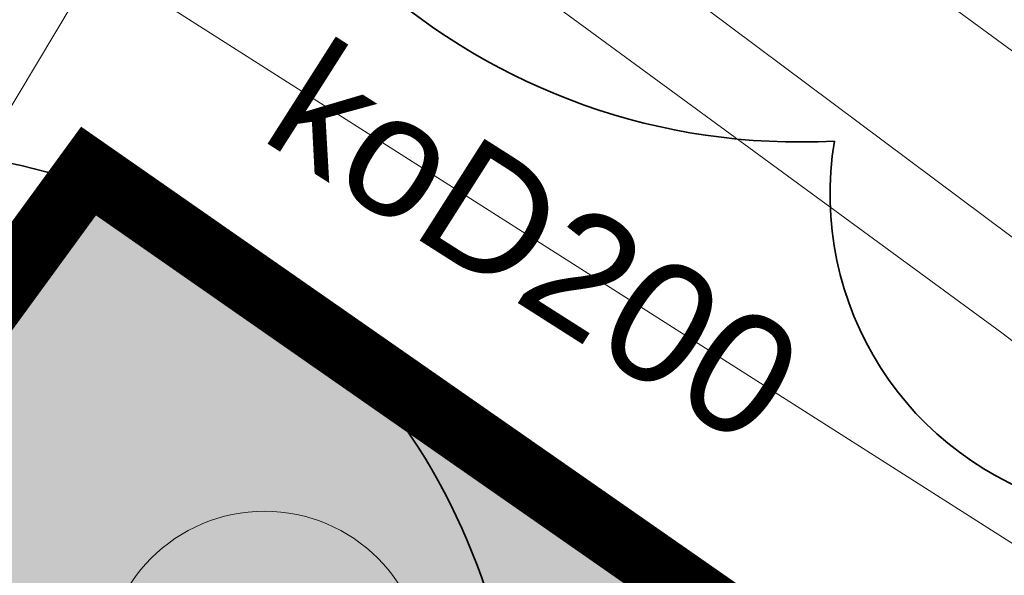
# Model space of a CAD drawing. Extents: x 5477758 to 5478338, y 5918274 to 5918502.
# Tile 51 of 155: x 5477902.56 to 5477908.68, y 5918359.26 to 5918362.71. Entities that reach past the tile are written whole.
import ezdxf
from ezdxf.enums import TextEntityAlignment as Align

# ---------------------------------------------------------------- set-up
doc = ezdxf.new("R2010")
doc.units = 0
doc.linetypes.add('budynki akt$0$DASHED', pattern=[19.05, 12.7, -6.35])
for name, color, linetype, lineweight in [('0_opis zabawek', 7, 'CONTINUOUS', 18), ('0_PROJEKTOWANA ZIELEŃ NISKA-TRAWA', 63, 'CONTINUOUS', 0), ('A_GRANICA OPRACOWANIA', 7, 'CONTINUOUS', 0), ('GULCPR', 212, 'CONTINUOUS', 18), ('GULKPR', 36, 'CONTINUOUS', 18), ('GULKPR_O', 36, 'CONTINUOUS', 18), ('GULTPR', 30, 'CONTINUOUS', 18), ('ZZ_korona', 94, 'CONTINUOUS', 35)]:
    doc.layers.add(name, color=color, linetype=linetype, lineweight=lineweight)
doc.styles.add('GEO-INFO', font='arial.ttf')

msp = doc.modelspace()

# ---------------------------------------------------------------- hatches: boundary and pattern name
at = {"layer": '0_PROJEKTOWANA ZIELEŃ NISKA-TRAWA'}
msp.add_hatch(color=256, dxfattribs=at).paths.add_polyline_path([(5477902.9843, 5918361.7736), (5477916.9003, 5918352.0762), (5477917.5637, 5918351.6139), (5477920.3301, 5918349.6861), (5477925.0083, 5918346.4261), (5477927.6365, 5918344.5946), (5477927.2243, 5918344.0011), (5477929.6133, 5918342.3421), (5477930.3533, 5918341.8282), (5477931.8397, 5918340.796), (5477932.3596, 5918340.435), (5477932.0517, 5918338.7296), (5477931.7792, 5918337.3024), (5477931.2033, 5918334.286), (5477930.4678, 5918330.0813), (5477929.3619, 5918324.0708), (5477927.9042, 5918321.6905), (5477892.0048, 5918346.7237)])

# ---------------------------------------------------------------- linework, layer by layer
at = {"layer": '0_opis zabawek', "lineweight": 0}
msp.add_circle((5477904.0785, 5918358.6617), 0.9959, dxfattribs=at)
at = {"layer": 'A_GRANICA OPRACOWANIA', "color": 1, "linetype": 'budynki akt$0$DASHED', "ltscale": 0.1, "const_width": 0.4}
msp.add_lwpolyline([(5477902.9843, 5918361.7736), (5477916.9003, 5918352.0762), (5477917.5637, 5918351.6139), (5477920.3301, 5918349.6861), (5477925.0083, 5918346.4261), (5477927.6365, 5918344.5946), (5477927.2243, 5918344.0011), (5477929.6133, 5918342.3421), (5477930.3533, 5918341.8282), (5477931.8397, 5918340.796), (5477932.3596, 5918340.435), (5477932.0517, 5918338.7296), (5477931.7792, 5918337.3024), (5477931.2033, 5918334.286), (5477930.4678, 5918330.0813), (5477929.3619, 5918324.0708), (5477927.9042, 5918321.6905), (5477892.0048, 5918346.7237), (5477902.9843, 5918361.7736)], dxfattribs=at)
at = {"layer": 'GULCPR', "color": 212, "linetype": 'Continuous', "lineweight": 18}
for points in [[(5477897.9881, 5918369.3842), (5477912.19, 5918358.7777), (5477911.0201, 5918357.0461), (5477913.282, 5918355.3926), (5477914.5611, 5918357.1865), (5477924.7399, 5918350.0315), (5477947.2626, 5918333.9325)], [(5477897.6101, 5918368.8649), (5477908.6646, 5918360.7673), (5477911.4141, 5918358.6647), (5477910.3359, 5918357.1121), (5477913.4196, 5918354.8801), (5477914.5949, 5918356.4436), (5477929.5038, 5918345.9446), (5477947.0097, 5918333.538)]]:
    msp.add_lwpolyline(points, dxfattribs=at)
at = {"layer": 'GULKPR', "color": 36, "linetype": 'Continuous', "lineweight": 18}
msp.add_lwpolyline([(5477912.3103, 5918357.1786), (5477899.2306, 5918365.5026)], dxfattribs=at)
at = {"layer": 'GULTPR', "color": 30, "linetype": 'Continuous', "lineweight": 18}
for points in [[(5477922.67, 5918425.86), (5477922.5202, 5918425.5664), (5477912.8736, 5918406.6527), (5477912.76, 5918406.43), (5477912.639, 5918406.211), (5477904.0609, 5918390.6888), (5477903.94, 5918390.47), (5477913.5695, 5918382.2722), (5477913.76, 5918382.11), (5477913.6501, 5918381.8786), (5477908.41, 5918370.85), (5477908.2619, 5918370.6485), (5477904.55, 5918365.6), (5477904.7513, 5918365.4517), (5477947.3446, 5918334.0604)], [(5477904.55, 5918365.6), (5477904.4212, 5918365.3846), (5477891.2804, 5918343.408), (5477891.15, 5918343.19), (5477897.2864, 5918337.7098)]]:
    msp.add_lwpolyline(points, dxfattribs=at)
at = {"layer": 'ZZ_korona'}
for centre, radius, start, end in [((5477907.4059, 5918365.9543), 4, 94.86245, 273.11608), ((5477909.5956, 5918361.6281), 2, 170.44072, 63.25069), ((5477901.6575, 5918357.9117), 4, 9.77815, 236.49844)]:
    msp.add_arc(centre, radius, start, end, dxfattribs=at)

# ---------------------------------------------------------------- texts
at = {"layer": 'GULKPR_O', "color": 36, "linetype": 'Continuous', "lineweight": 0, "style": 'GEO-INFO'}
msp.add_text('koD200', height=0.75, rotation=327.52694, dxfattribs=at).set_placement((5477905.7705, 5918361.3406), align=Align.MIDDLE)

doc.saveas('drawing.dxf')
